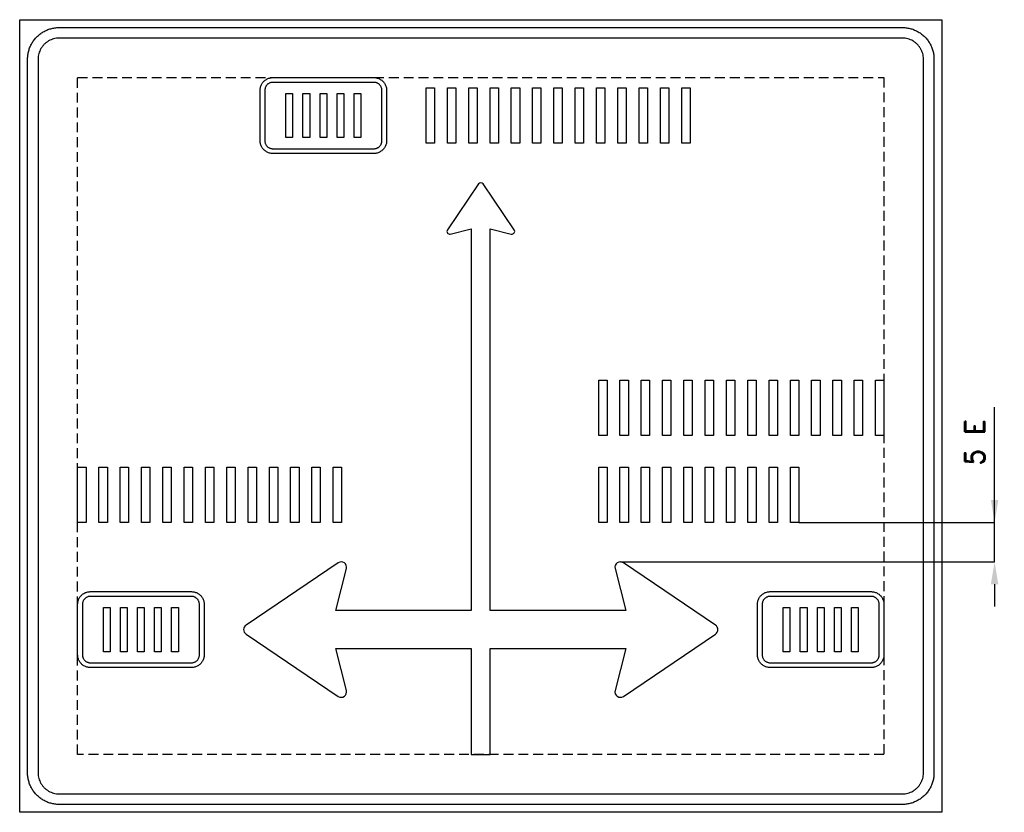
# Model space of a CAD drawing. Header units: millimetres. Extents: x 826 to 4563, y 469 to 3479.
import ezdxf

# ---------------------------------------------------------------- set-up
doc = ezdxf.new("R2010")
doc.units = ezdxf.units.MM
doc.header["$LTSCALE"] = 5
doc.linetypes.add('ČÁRKOVANÁX2', pattern=[1.5, 1, -0.5])
doc.layers.add('Kóty', color=2, linetype='Continuous')
doc.layers.add('Značka', color=7, linetype='Continuous')
doc.styles.get("Standard").update_dxf_attribs({"font": 'romand.shx', "height": 75})
doc.dimstyles.get("Standard").update_dxf_attribs({"dimtxt": 75, "dimasz": 85, "dimexe": 0.18, "dimexo": 0.0625, "dimgap": 37.5, "dimtad": 1, "dimdec": 0, "dimzin": 0, "dimdsep": 46, "dimtxsty": 'Standard', "dimcen": 0.09, "dimadec": 0, "dimazin": 0, "dimtfac": 1, "dimtdec": 0, "dimtofl": 0, "dimtmove": 0, "dimatfit": 3, "dimfxl": 1, "dimtolj": 1, "dimtzin": 0, "dimarcsym": 0})

# ---------------------------------------------------------------- blocks, each defined once
blk = doc.blocks.new('*D11')
at = {"layer": 'Defpoints', "color": 0, "transparency": 16777216}
for p in [(3782.7, 1569.7), (4526, 1569.7), (3105.7, 1419.9)]:
    blk.add_point(p, dxfattribs=at)
at = {"layer": 'Kóty', "color": 0, "lineweight": -2, "transparency": 16777216}
for p, q in [((4526, 1654.7), (4526, 2007.6)), ((3782.8, 1569.7), (4526.2, 1569.7)), ((3105.8, 1419.9), (4526.2, 1419.9)), ((4526, 1334.9), (4526, 1249.9))]:
    blk.add_line(p, q, dxfattribs=at)
at = {"layer": 'Kóty', "color": 0, "transparency": 16777216}
for points in [[(4511.9, 1654.7), (4540.2, 1654.7), (4526, 1569.7)], [(4511.9, 1334.9), (4540.2, 1334.9), (4526, 1419.9)]]:
    blk.add_solid(points, dxfattribs=at)
at = {"layer": 'Kóty', "color": 0, "transparency": 16777216, "insert": (4451, 1873.7), "char_height": 75, "attachment_point": 5, "rotation": 90}
blk.add_mtext('\\A1;5 E', dxfattribs=at)

msp = doc.modelspace()

# ---------------------------------------------------------------- linework, layer by layer
at = {"layer": 'Kóty'}
for p, q in [((4526, 1419.9), (4526, 1707.7)), ((3778.9, 1419.9), (4526.2, 1419.9))]:
    msp.add_line(p, q, dxfattribs=at)
at = {"layer": 'Značka', "color": 5}
for points in [[(826, 468.7), (826, 3478.7), (4326, 3478.7), (4326, 468.7), (826, 468.7)], [(2368.5, 3009.7), (2368.5, 3219.7), (2400.3, 3219.7), (2400.3, 3009.7), (2368.5, 3009.7)], [(2449.3, 3009.7), (2449.3, 3219.7), (2481.2, 3219.7), (2481.2, 3009.7), (2449.3, 3009.7)], [(2530.2, 3009.7), (2530.2, 3219.7), (2562, 3219.7), (2562, 3009.7), (2530.2, 3009.7)], [(2611, 3009.7), (2611, 3219.7), (2642.8, 3219.7), (2642.8, 3009.7), (2611, 3009.7)], [(2691.8, 3009.7), (2691.8, 3219.7), (2723.7, 3219.7), (2723.7, 3009.7), (2691.8, 3009.7)], [(2772.7, 3009.7), (2772.7, 3219.7), (2804.5, 3219.7), (2804.5, 3009.7), (2772.7, 3009.7)], [(2853.5, 3009.7), (2853.5, 3219.7), (2885.3, 3219.7), (2885.3, 3009.7), (2853.5, 3009.7)], [(2934.3, 3009.7), (2934.3, 3219.7), (2966.1, 3219.7), (2966.1, 3009.7), (2934.3, 3009.7)], [(3015.1, 3009.7), (3015.1, 3219.7), (3047, 3219.7), (3047, 3009.7), (3015.1, 3009.7)], [(3096, 3009.7), (3096, 3219.7), (3127.8, 3219.7), (3127.8, 3009.7), (3096, 3009.7)], [(3176.8, 3009.7), (3176.8, 3219.7), (3208.6, 3219.7), (3208.6, 3009.7), (3176.8, 3009.7)], [(3257.6, 3009.7), (3257.6, 3219.7), (3289.5, 3219.7), (3289.5, 3009.7), (3257.6, 3009.7)], [(3338.5, 3009.7), (3338.5, 3219.7), (3370.3, 3219.7), (3370.3, 3009.7), (3338.5, 3009.7)], [(1836.5, 3030.7), (1836.5, 3198.7), (1861.9, 3198.7), (1861.9, 3030.7), (1836.5, 3030.7)], [(1901.1, 3030.7), (1901.1, 3198.7), (1926.6, 3198.7), (1926.6, 3030.7), (1901.1, 3030.7)], [(1965.8, 3030.7), (1965.8, 3198.7), (1991.3, 3198.7), (1991.3, 3030.7), (1965.8, 3030.7)], [(2030.5, 3030.7), (2030.5, 3198.7), (2055.9, 3198.7), (2055.9, 3030.7), (2030.5, 3030.7)], [(2095.1, 3030.7), (2095.1, 3198.7), (2120.6, 3198.7), (2120.6, 3030.7), (2095.1, 3030.7)], [(3023.4, 1899.7), (3023.4, 2109.7), (3055.3, 2109.7), (3055.3, 1899.7), (3023.4, 1899.7)], [(3104.3, 1899.7), (3104.3, 2109.7), (3136.1, 2109.7), (3136.1, 1899.7), (3104.3, 1899.7)], [(3185.1, 1899.7), (3185.1, 2109.7), (3216.9, 2109.7), (3216.9, 1899.7), (3185.1, 1899.7)], [(3265.9, 1899.7), (3265.9, 2109.7), (3297.7, 2109.7), (3297.7, 1899.7), (3265.9, 1899.7)], [(3346.7, 1899.7), (3346.7, 2109.7), (3378.6, 2109.7), (3378.6, 1899.7), (3346.7, 1899.7)], [(3427.6, 1899.7), (3427.6, 2109.7), (3459.4, 2109.7), (3459.4, 1899.7), (3427.6, 1899.7)], [(3508.4, 1899.7), (3508.4, 2109.7), (3540.2, 2109.7), (3540.2, 1899.7), (3508.4, 1899.7)], [(3589.2, 1899.7), (3589.2, 2109.7), (3621.1, 2109.7), (3621.1, 1899.7), (3589.2, 1899.7)], [(3670.1, 1899.7), (3670.1, 2109.7), (3701.9, 2109.7), (3701.9, 1899.7), (3670.1, 1899.7)], [(3750.9, 1899.7), (3750.9, 2109.7), (3782.7, 2109.7), (3782.7, 1899.7), (3750.9, 1899.7)], [(3831.7, 1899.7), (3831.7, 2109.7), (3863.5, 2109.7), (3863.5, 1899.7), (3831.7, 1899.7)], [(3912.5, 1899.7), (3912.5, 2109.7), (3944.4, 2109.7), (3944.4, 1899.7), (3912.5, 1899.7)], [(3993.4, 1899.7), (3993.4, 2109.7), (4025.2, 2109.7), (4025.2, 1899.7), (3993.4, 1899.7)], [(4074.2, 1899.7), (4074.2, 2109.7), (4106, 2109.7), (4106, 1899.7), (4074.2, 1899.7)], [(1046, 1569.7), (1046, 1779.7), (1077.8, 1779.7), (1077.8, 1569.7), (1046, 1569.7)], [(1126.8, 1569.7), (1126.8, 1779.7), (1158.7, 1779.7), (1158.7, 1569.7), (1126.8, 1569.7)], [(1207.7, 1569.7), (1207.7, 1779.7), (1239.5, 1779.7), (1239.5, 1569.7), (1207.7, 1569.7)], [(1288.5, 1569.7), (1288.5, 1779.7), (1320.3, 1779.7), (1320.3, 1569.7), (1288.5, 1569.7)], [(1369.3, 1569.7), (1369.3, 1779.7), (1401.2, 1779.7), (1401.2, 1569.7), (1369.3, 1569.7)], [(1450.2, 1569.7), (1450.2, 1779.7), (1482, 1779.7), (1482, 1569.7), (1450.2, 1569.7)], [(1531, 1569.7), (1531, 1779.7), (1562.8, 1779.7), (1562.8, 1569.7), (1531, 1569.7)], [(1611.8, 1569.7), (1611.8, 1779.7), (1643.6, 1779.7), (1643.6, 1569.7), (1611.8, 1569.7)], [(1692.6, 1569.7), (1692.6, 1779.7), (1724.5, 1779.7), (1724.5, 1569.7), (1692.6, 1569.7)], [(1773.5, 1569.7), (1773.5, 1779.7), (1805.3, 1779.7), (1805.3, 1569.7), (1773.5, 1569.7)], [(1854.3, 1569.7), (1854.3, 1779.7), (1886.1, 1779.7), (1886.1, 1569.7), (1854.3, 1569.7)], [(1935.1, 1569.7), (1935.1, 1779.7), (1967, 1779.7), (1967, 1569.7), (1935.1, 1569.7)], [(2016, 1569.7), (2016, 1779.7), (2047.8, 1779.7), (2047.8, 1569.7), (2016, 1569.7)], [(3023.4, 1569.7), (3023.4, 1779.7), (3055.3, 1779.7), (3055.3, 1569.7), (3023.4, 1569.7)], [(3104.3, 1569.7), (3104.3, 1779.7), (3136.1, 1779.7), (3136.1, 1569.7), (3104.3, 1569.7)], [(3185.1, 1569.7), (3185.1, 1779.7), (3216.9, 1779.7), (3216.9, 1569.7), (3185.1, 1569.7)], [(3265.9, 1569.7), (3265.9, 1779.7), (3297.7, 1779.7), (3297.7, 1569.7), (3265.9, 1569.7)], [(3346.7, 1569.7), (3346.7, 1779.7), (3378.6, 1779.7), (3378.6, 1569.7), (3346.7, 1569.7)], [(3427.6, 1569.7), (3427.6, 1779.7), (3459.4, 1779.7), (3459.4, 1569.7), (3427.6, 1569.7)], [(3508.4, 1569.7), (3508.4, 1779.7), (3540.2, 1779.7), (3540.2, 1569.7), (3508.4, 1569.7)], [(3589.2, 1569.7), (3589.2, 1779.7), (3621.1, 1779.7), (3621.1, 1569.7), (3589.2, 1569.7)], [(3670.1, 1569.7), (3670.1, 1779.7), (3701.9, 1779.7), (3701.9, 1569.7), (3670.1, 1569.7)], [(3750.9, 1569.7), (3750.9, 1779.7), (3782.7, 1779.7), (3782.7, 1569.7), (3750.9, 1569.7)], [(1144, 1078.7), (1144, 1246.7), (1169.4, 1246.7), (1169.4, 1078.7), (1144, 1078.7)], [(1208.6, 1078.7), (1208.6, 1246.7), (1234.1, 1246.7), (1234.1, 1078.7), (1208.6, 1078.7)], [(1273.3, 1078.7), (1273.3, 1246.7), (1298.8, 1246.7), (1298.8, 1078.7), (1273.3, 1078.7)], [(1338, 1078.7), (1338, 1246.7), (1363.4, 1246.7), (1363.4, 1078.7), (1338, 1078.7)], [(1402.6, 1078.7), (1402.6, 1246.7), (1428.1, 1246.7), (1428.1, 1078.7), (1402.6, 1078.7)], [(3724, 1078.7), (3724, 1246.7), (3749.4, 1246.7), (3749.4, 1078.7), (3724, 1078.7)], [(3788.6, 1078.7), (3788.6, 1246.7), (3814.1, 1246.7), (3814.1, 1078.7), (3788.6, 1078.7)], [(3853.3, 1078.7), (3853.3, 1246.7), (3878.8, 1246.7), (3878.8, 1078.7), (3853.3, 1078.7)], [(3918, 1078.7), (3918, 1246.7), (3943.4, 1246.7), (3943.4, 1078.7), (3918, 1078.7)], [(3982.6, 1078.7), (3982.6, 1246.7), (4008.1, 1246.7), (4008.1, 1078.7), (3982.6, 1078.7)]]:
    msp.add_lwpolyline(points, dxfattribs=at)
for points in [[(976, 498.7), (975.5, 498.7), (975.1, 498.7, -0.03218), (959.6, 499.8, -0.035443), (944.4, 503, -0.036267), (929.6, 508, -0.034421), (915.7, 515, -0.033721), (902.8, 523.6, -0.034085), (891.2, 533.9, -0.034209), (880.9, 545.5, -0.034229), (872.3, 558.5, -0.034044), (865.3, 572.4, -0.033412), (860.3, 587.1, -0.034127), (857.1, 602.3, -0.036745), (856, 617.8), (856, 618.3), (856, 618.7), (856, 3328.7), (856, 3329.2), (856, 3329.7, -0.03218), (857.1, 3345.2, -0.035443), (860.3, 3360.4, -0.036267), (865.3, 3375.1, -0.034421), (872.3, 3389, -0.033721), (880.9, 3401.9, -0.034085), (891.2, 3413.6, -0.034209), (902.8, 3423.9, -0.034229), (915.7, 3432.5, -0.034044), (929.6, 3439.5, -0.033412), (944.4, 3444.5, -0.034127), (959.6, 3447.7, -0.036745), (975.1, 3448.7), (975.5, 3448.7), (976, 3448.7), (4176, 3448.7), (4176.5, 3448.7), (4177, 3448.7, -0.03218), (4192.5, 3447.7, -0.035443), (4207.7, 3444.5, -0.036267), (4222.4, 3439.5, -0.034421), (4236.3, 3432.5, -0.033721), (4249.2, 3423.9, -0.034085), (4260.9, 3413.6, -0.034209), (4271.2, 3401.9, -0.034229), (4279.8, 3389, -0.034044), (4286.7, 3375.1, -0.033412), (4291.8, 3360.4, -0.034127), (4295, 3345.2, -0.036745), (4296, 3329.7), (4296, 3329.2), (4296, 3328.7), (4296, 618.7), (4296, 618.3), (4296, 617.8, -0.03218), (4294.9, 602.3, -0.035443), (4291.8, 587.1, -0.036267), (4286.8, 572.4, -0.034421), (4279.8, 558.5, -0.033721), (4271.2, 545.5, -0.034085), (4260.9, 533.9, -0.034209), (4249.2, 523.6, -0.034229), (4236.3, 515, -0.034044), (4222.4, 508, -0.033412), (4207.7, 503, -0.034127), (4192.4, 499.8, -0.036745), (4177, 498.7), (4176.5, 498.7), (4176, 498.7), (976, 498.7)], [(976, 538.7), (4176, 538.7), (4176.3, 538.7), (4176.6, 538.7, 0.03218), (4187, 539.5, 0.035443), (4197.1, 541.6, 0.036267), (4206.9, 544.9, 0.034421), (4216.2, 549.6, 0.033721), (4224.8, 555.3, 0.034085), (4232.6, 562.2, 0.034209), (4239.5, 569.9, 0.034229), (4245.2, 578.6, 0.034044), (4249.8, 587.8, 0.033412), (4253.2, 597.6, 0.034127), (4255.3, 607.8, 0.036745), (4256, 618.1), (4256, 618.4), (4256, 618.7), (4256, 3328.7), (4256, 3329.1), (4256, 3329.4, 0.03218), (4255.3, 3339.7, 0.035443), (4253.2, 3349.9, 0.036267), (4249.9, 3359.7, 0.034421), (4245.2, 3368.9, 0.033721), (4239.4, 3377.5, 0.034085), (4232.6, 3385.3, 0.034209), (4224.8, 3392.2, 0.034229), (4216.2, 3397.9, 0.034044), (4206.9, 3402.6, 0.033412), (4197.1, 3405.9, 0.034127), (4187, 3408.1, 0.036745), (4176.6, 3408.7), (4176.3, 3408.7), (4176, 3408.7), (976, 3408.7), (975.7, 3408.7), (975.4, 3408.7, 0.03218), (965.1, 3408, 0.035443), (954.9, 3405.9, 0.036267), (945.1, 3402.6, 0.034421), (935.8, 3397.9, 0.033721), (927.2, 3392.2, 0.034085), (919.5, 3385.3, 0.034209), (912.6, 3377.5, 0.034229), (906.8, 3368.9, 0.034044), (902.2, 3359.7, 0.033412), (898.9, 3349.9, 0.034127), (896.7, 3339.7, 0.036745), (896, 3329.4), (896, 3329.1), (896, 3328.7), (896, 618.7), (896, 618.4), (896, 618.1, 0.03218), (896.7, 607.8, 0.035443), (898.9, 597.6, 0.036267), (902.2, 587.8, 0.034421), (906.8, 578.6, 0.033721), (912.6, 569.9, 0.034085), (919.5, 562.2, 0.034209), (927.2, 555.3, 0.034229), (935.8, 549.6, 0.034044), (945.1, 544.9, 0.033412), (954.9, 541.6, 0.034127), (965.1, 539.4, 0.036745), (975.4, 538.7), (975.7, 538.7), (976, 538.7)], [(1786.5, 2970.7), (1786.3, 2970.7), (1786.1, 2970.7, -0.03218), (1779.9, 2971.2, -0.035443), (1773.9, 2972.4, -0.036267), (1768, 2974.4, -0.034421), (1762.4, 2977.2, -0.033721), (1757.2, 2980.7, -0.034085), (1752.6, 2984.8, -0.034209), (1748.5, 2989.5, -0.034229), (1745, 2994.6, -0.034044), (1742.2, 3000.2, -0.033412), (1740.2, 3006.1, -0.034127), (1738.9, 3012.2, -0.036745), (1738.5, 3018.4), (1738.5, 3018.6), (1738.5, 3018.7), (1738.5, 3210.7), (1738.5, 3210.9), (1738.5, 3211.1, -0.03218), (1739, 3217.3, -0.035443), (1740.2, 3223.4, -0.036267), (1742.2, 3229.3, -0.034421), (1745, 3234.9, -0.033721), (1748.5, 3240, -0.034085), (1752.6, 3244.7, -0.034209), (1757.2, 3248.8, -0.034229), (1762.4, 3252.2, -0.034044), (1768, 3255, -0.033412), (1773.9, 3257, -0.034127), (1779.9, 3258.3, -0.036745), (1786.1, 3258.7), (1786.3, 3258.7), (1786.5, 3258.7), (2170.5, 3258.7), (2170.7, 3258.7), (2170.9, 3258.7, -0.03218), (2177.1, 3258.3, -0.035443), (2183.2, 3257, -0.036267), (2189.1, 3255, -0.034421), (2194.6, 3252.2, -0.033721), (2199.8, 3248.8, -0.034085), (2204.5, 3244.7, -0.034209), (2208.6, 3240, -0.034229), (2212, 3234.9, -0.034044), (2214.8, 3229.3, -0.033412), (2216.8, 3223.4, -0.034127), (2218.1, 3217.3, -0.036745), (2218.5, 3211.1), (2218.5, 3210.9), (2218.5, 3210.7), (2218.5, 3018.7), (2218.5, 3018.6), (2218.5, 3018.4, -0.03218), (2218.1, 3012.2, -0.035443), (2216.8, 3006.1, -0.036267), (2214.8, 3000.2, -0.034421), (2212, 2994.6, -0.033721), (2208.6, 2989.5, -0.034085), (2204.5, 2984.8, -0.034209), (2199.8, 2980.7, -0.034229), (2194.6, 2977.2, -0.034044), (2189.1, 2974.5, -0.033412), (2183.2, 2972.4, -0.034127), (2177.1, 2971.2, -0.036745), (2170.9, 2970.7), (2170.7, 2970.7), (2170.5, 2970.7), (1786.5, 2970.7)], [(1786.5, 2970.7), (1786.3, 2970.7), (1786.1, 2970.7, -0.03218), (1779.9, 2971.2, -0.035443), (1773.9, 2972.4, -0.036267), (1768, 2974.4, -0.034421), (1762.4, 2977.2, -0.033721), (1757.2, 2980.7, -0.034085), (1752.6, 2984.8, -0.034209), (1748.5, 2989.5, -0.034229), (1745, 2994.6, -0.034044), (1742.2, 3000.2, -0.033412), (1740.2, 3006.1, -0.034127), (1738.9, 3012.2, -0.036745), (1738.5, 3018.4), (1738.5, 3018.6), (1738.5, 3018.7), (1738.5, 3210.7), (1738.5, 3210.9), (1738.5, 3211.1, -0.03218), (1739, 3217.3, -0.035443), (1740.2, 3223.4, -0.036267), (1742.2, 3229.3, -0.034421), (1745, 3234.9, -0.033721), (1748.5, 3240, -0.034085), (1752.6, 3244.7, -0.034209), (1757.2, 3248.8, -0.034229), (1762.4, 3252.2, -0.034044), (1768, 3255, -0.033412), (1773.9, 3257, -0.034127), (1779.9, 3258.3, -0.036745), (1786.1, 3258.7), (1786.3, 3258.7), (1786.5, 3258.7), (2170.5, 3258.7), (2170.7, 3258.7), (2170.9, 3258.7, -0.03218), (2177.1, 3258.3, -0.035443), (2183.2, 3257, -0.036267), (2189.1, 3255, -0.034421), (2194.6, 3252.2, -0.033721), (2199.8, 3248.8, -0.034085), (2204.5, 3244.7, -0.034209), (2208.6, 3240, -0.034229), (2212, 3234.9, -0.034044), (2214.8, 3229.3, -0.033412), (2216.8, 3223.4, -0.034127), (2218.1, 3217.3, -0.036745), (2218.5, 3211.1), (2218.5, 3210.9), (2218.5, 3210.7), (2218.5, 3018.7), (2218.5, 3018.6), (2218.5, 3018.4, -0.03218), (2218.1, 3012.2, -0.035443), (2216.8, 3006.1, -0.036267), (2214.8, 3000.2, -0.034421), (2212, 2994.6, -0.033721), (2208.6, 2989.5, -0.034085), (2204.5, 2984.8, -0.034209), (2199.8, 2980.7, -0.034229), (2194.6, 2977.2, -0.034044), (2189.1, 2974.5, -0.033412), (2183.2, 2972.4, -0.034127), (2177.1, 2971.2, -0.036745), (2170.9, 2970.7), (2170.7, 2970.7), (2170.5, 2970.7), (1786.5, 2970.7)], [(1786.5, 2988.7), (2170.5, 2988.7), (2170.6, 2988.7), (2170.8, 2988.7, 0.03218), (2174.6, 2989, 0.035443), (2178.4, 2989.8, 0.036267), (2182.1, 2991.1, 0.034421), (2185.6, 2992.8, 0.033721), (2188.8, 2995, 0.034085), (2191.7, 2997.5, 0.034209), (2194.3, 3000.4, 0.034229), (2196.5, 3003.7, 0.034044), (2198.2, 3007.1, 0.033412), (2199.5, 3010.8, 0.034127), (2200.3, 3014.6, 0.036745), (2200.5, 3018.5), (2200.5, 3018.6), (2200.5, 3018.7), (2200.5, 3210.7), (2200.5, 3210.9), (2200.5, 3211, 0.03218), (2200.2, 3214.9, 0.035443), (2199.5, 3218.7, 0.036267), (2198.2, 3222.3, 0.034421), (2196.5, 3225.8, 0.033721), (2194.3, 3229, 0.034085), (2191.7, 3232, 0.034209), (2188.8, 3234.5, 0.034229), (2185.6, 3236.7, 0.034044), (2182.1, 3238.4, 0.033412), (2178.4, 3239.7, 0.034127), (2174.6, 3240.5, 0.036745), (2170.8, 3240.7), (2170.6, 3240.7), (2170.5, 3240.7), (1786.5, 3240.7), (1786.4, 3240.7), (1786.3, 3240.7, 0.03218), (1782.4, 3240.5, 0.035443), (1778.6, 3239.7, 0.036267), (1774.9, 3238.4, 0.034421), (1771.5, 3236.7, 0.033721), (1768.2, 3234.5, 0.034085), (1765.3, 3232, 0.034209), (1762.7, 3229, 0.034229), (1760.6, 3225.8, 0.034044), (1758.8, 3222.3, 0.033412), (1757.6, 3218.7, 0.034127), (1756.8, 3214.8, 0.036745), (1756.5, 3211), (1756.5, 3210.9), (1756.5, 3210.7), (1756.5, 3018.7), (1756.5, 3018.6), (1756.5, 3018.5, 0.03218), (1756.8, 3014.6, 0.035443), (1757.6, 3010.8, 0.036267), (1758.8, 3007.1, 0.034421), (1760.6, 3003.7, 0.033721), (1762.7, 3000.4, 0.034085), (1765.3, 2997.5, 0.034209), (1768.2, 2995, 0.034229), (1771.5, 2992.8, 0.034044), (1774.9, 2991.1, 0.033412), (1778.6, 2989.8, 0.034127), (1782.4, 2989, 0.036745), (1786.3, 2988.7), (1786.4, 2988.7), (1786.5, 2988.7)], [(1094, 1018.7), (1093.8, 1018.7), (1093.6, 1018.7, -0.03218), (1087.4, 1019.2, -0.035443), (1081.4, 1020.4, -0.036267), (1075.5, 1022.4, -0.034421), (1069.9, 1025.2, -0.033721), (1064.7, 1028.7, -0.034085), (1060.1, 1032.8, -0.034209), (1056, 1037.5, -0.034229), (1052.5, 1042.6, -0.034044), (1049.7, 1048.2, -0.033412), (1047.7, 1054.1, -0.034127), (1046.4, 1060.2, -0.036745), (1046, 1066.4), (1046, 1066.6), (1046, 1066.7), (1046, 1258.7), (1046, 1258.9), (1046, 1259.1, -0.03218), (1046.5, 1265.3, -0.035443), (1047.7, 1271.4, -0.036267), (1049.7, 1277.3, -0.034421), (1052.5, 1282.9, -0.033721), (1056, 1288, -0.034085), (1060.1, 1292.7, -0.034209), (1064.7, 1296.8, -0.034229), (1069.9, 1300.2, -0.034044), (1075.5, 1303, -0.033412), (1081.4, 1305, -0.034127), (1087.4, 1306.3, -0.036745), (1093.6, 1306.7), (1093.8, 1306.7), (1094, 1306.7), (1478, 1306.7), (1478.2, 1306.7), (1478.4, 1306.7, -0.03218), (1484.6, 1306.3, -0.035443), (1490.7, 1305, -0.036267), (1496.6, 1303, -0.034421), (1502.1, 1300.2, -0.033721), (1507.3, 1296.8, -0.034085), (1512, 1292.7, -0.034209), (1516.1, 1288, -0.034229), (1519.5, 1282.9, -0.034044), (1522.3, 1277.3, -0.033412), (1524.3, 1271.4, -0.034127), (1525.6, 1265.3, -0.036745), (1526, 1259.1), (1526, 1258.9), (1526, 1258.7), (1526, 1066.7), (1526, 1066.6), (1526, 1066.4, -0.03218), (1525.6, 1060.2, -0.035443), (1524.3, 1054.1, -0.036267), (1522.3, 1048.2, -0.034421), (1519.5, 1042.6, -0.033721), (1516.1, 1037.5, -0.034085), (1512, 1032.8, -0.034209), (1507.3, 1028.7, -0.034229), (1502.1, 1025.2, -0.034044), (1496.6, 1022.5, -0.033412), (1490.7, 1020.4, -0.034127), (1484.6, 1019.2, -0.036745), (1478.4, 1018.7), (1478.2, 1018.7), (1478, 1018.7), (1094, 1018.7)], [(1094, 1018.7), (1093.8, 1018.7), (1093.6, 1018.7, -0.03218), (1087.4, 1019.2, -0.035443), (1081.4, 1020.4, -0.036267), (1075.5, 1022.4, -0.034421), (1069.9, 1025.2, -0.033721), (1064.7, 1028.7, -0.034085), (1060.1, 1032.8, -0.034209), (1056, 1037.5, -0.034229), (1052.5, 1042.6, -0.034044), (1049.7, 1048.2, -0.033412), (1047.7, 1054.1, -0.034127), (1046.4, 1060.2, -0.036745), (1046, 1066.4), (1046, 1066.6), (1046, 1066.7), (1046, 1258.7), (1046, 1258.9), (1046, 1259.1, -0.03218), (1046.5, 1265.3, -0.035443), (1047.7, 1271.4, -0.036267), (1049.7, 1277.3, -0.034421), (1052.5, 1282.9, -0.033721), (1056, 1288, -0.034085), (1060.1, 1292.7, -0.034209), (1064.7, 1296.8, -0.034229), (1069.9, 1300.2, -0.034044), (1075.5, 1303, -0.033412), (1081.4, 1305, -0.034127), (1087.4, 1306.3, -0.036745), (1093.6, 1306.7), (1093.8, 1306.7), (1094, 1306.7), (1478, 1306.7), (1478.2, 1306.7), (1478.4, 1306.7, -0.03218), (1484.6, 1306.3, -0.035443), (1490.7, 1305, -0.036267), (1496.6, 1303, -0.034421), (1502.1, 1300.2, -0.033721), (1507.3, 1296.8, -0.034085), (1512, 1292.7, -0.034209), (1516.1, 1288, -0.034229), (1519.5, 1282.9, -0.034044), (1522.3, 1277.3, -0.033412), (1524.3, 1271.4, -0.034127), (1525.6, 1265.3, -0.036745), (1526, 1259.1), (1526, 1258.9), (1526, 1258.7), (1526, 1066.7), (1526, 1066.6), (1526, 1066.4, -0.03218), (1525.6, 1060.2, -0.035443), (1524.3, 1054.1, -0.036267), (1522.3, 1048.2, -0.034421), (1519.5, 1042.6, -0.033721), (1516.1, 1037.5, -0.034085), (1512, 1032.8, -0.034209), (1507.3, 1028.7, -0.034229), (1502.1, 1025.2, -0.034044), (1496.6, 1022.5, -0.033412), (1490.7, 1020.4, -0.034127), (1484.6, 1019.2, -0.036745), (1478.4, 1018.7), (1478.2, 1018.7), (1478, 1018.7), (1094, 1018.7)], [(1094, 1036.7), (1478, 1036.7), (1478.1, 1036.7), (1478.3, 1036.7, 0.03218), (1482.1, 1037, 0.035443), (1485.9, 1037.8, 0.036267), (1489.6, 1039.1, 0.034421), (1493.1, 1040.8, 0.033721), (1496.3, 1043, 0.034085), (1499.2, 1045.5, 0.034209), (1501.8, 1048.4, 0.034229), (1504, 1051.7, 0.034044), (1505.7, 1055.1, 0.033412), (1507, 1058.8, 0.034127), (1507.8, 1062.6, 0.036745), (1508, 1066.5), (1508, 1066.6), (1508, 1066.7), (1508, 1258.7), (1508, 1258.9), (1508, 1259, 0.03218), (1507.7, 1262.9, 0.035443), (1507, 1266.7, 0.036267), (1505.7, 1270.3, 0.034421), (1504, 1273.8, 0.033721), (1501.8, 1277, 0.034085), (1499.2, 1280, 0.034209), (1496.3, 1282.5, 0.034229), (1493.1, 1284.7, 0.034044), (1489.6, 1286.4, 0.033412), (1485.9, 1287.7, 0.034127), (1482.1, 1288.5, 0.036745), (1478.3, 1288.7), (1478.1, 1288.7), (1478, 1288.7), (1094, 1288.7), (1093.9, 1288.7), (1093.8, 1288.7, 0.03218), (1089.9, 1288.5, 0.035443), (1086.1, 1287.7, 0.036267), (1082.4, 1286.4, 0.034421), (1079, 1284.7, 0.033721), (1075.7, 1282.5, 0.034085), (1072.8, 1280, 0.034209), (1070.2, 1277, 0.034229), (1068.1, 1273.8, 0.034044), (1066.3, 1270.3, 0.033412), (1065.1, 1266.7, 0.034127), (1064.3, 1262.8, 0.036745), (1064, 1259), (1064, 1258.9), (1064, 1258.7), (1064, 1066.7), (1064, 1066.6), (1064, 1066.5, 0.03218), (1064.3, 1062.6, 0.035443), (1065.1, 1058.8, 0.036267), (1066.3, 1055.1, 0.034421), (1068.1, 1051.7, 0.033721), (1070.2, 1048.4, 0.034085), (1072.8, 1045.5, 0.034209), (1075.7, 1043, 0.034229), (1079, 1040.8, 0.034044), (1082.4, 1039.1, 0.033412), (1086.1, 1037.8, 0.034127), (1089.9, 1037, 0.036745), (1093.8, 1036.7), (1093.9, 1036.7), (1094, 1036.7)], [(3674, 1018.7), (3673.8, 1018.7), (3673.6, 1018.7, -0.03218), (3667.4, 1019.2, -0.035443), (3661.4, 1020.4, -0.036267), (3655.5, 1022.4, -0.034421), (3649.9, 1025.2, -0.033721), (3644.7, 1028.7, -0.034085), (3640.1, 1032.8, -0.034209), (3636, 1037.5, -0.034229), (3632.5, 1042.6, -0.034044), (3629.7, 1048.2, -0.033412), (3627.7, 1054.1, -0.034127), (3626.4, 1060.2, -0.036745), (3626, 1066.4), (3626, 1066.6), (3626, 1066.7), (3626, 1258.7), (3626, 1258.9), (3626, 1259.1, -0.03218), (3626.5, 1265.3, -0.035443), (3627.7, 1271.4, -0.036267), (3629.7, 1277.3, -0.034421), (3632.5, 1282.9, -0.033721), (3636, 1288, -0.034085), (3640.1, 1292.7, -0.034209), (3644.7, 1296.8, -0.034229), (3649.9, 1300.2, -0.034044), (3655.5, 1303, -0.033412), (3661.4, 1305, -0.034127), (3667.4, 1306.3, -0.036745), (3673.6, 1306.7), (3673.8, 1306.7), (3674, 1306.7), (4058, 1306.7), (4058.2, 1306.7), (4058.4, 1306.7, -0.03218), (4064.6, 1306.3, -0.035443), (4070.7, 1305, -0.036267), (4076.6, 1303, -0.034421), (4082.1, 1300.2, -0.033721), (4087.3, 1296.8, -0.034085), (4092, 1292.7, -0.034209), (4096.1, 1288, -0.034229), (4099.5, 1282.9, -0.034044), (4102.3, 1277.3, -0.033412), (4104.3, 1271.4, -0.034127), (4105.6, 1265.3, -0.036745), (4106, 1259.1), (4106, 1258.9), (4106, 1258.7), (4106, 1066.7), (4106, 1066.6), (4106, 1066.4, -0.03218), (4105.6, 1060.2, -0.035443), (4104.3, 1054.1, -0.036267), (4102.3, 1048.2, -0.034421), (4099.5, 1042.6, -0.033721), (4096.1, 1037.5, -0.034085), (4092, 1032.8, -0.034209), (4087.3, 1028.7, -0.034229), (4082.1, 1025.2, -0.034044), (4076.6, 1022.5, -0.033412), (4070.7, 1020.4, -0.034127), (4064.6, 1019.2, -0.036745), (4058.4, 1018.7), (4058.2, 1018.7), (4058, 1018.7), (3674, 1018.7)], [(3674, 1018.7), (3673.8, 1018.7), (3673.6, 1018.7, -0.03218), (3667.4, 1019.2, -0.035443), (3661.4, 1020.4, -0.036267), (3655.5, 1022.4, -0.034421), (3649.9, 1025.2, -0.033721), (3644.7, 1028.7, -0.034085), (3640.1, 1032.8, -0.034209), (3636, 1037.5, -0.034229), (3632.5, 1042.6, -0.034044), (3629.7, 1048.2, -0.033412), (3627.7, 1054.1, -0.034127), (3626.4, 1060.2, -0.036745), (3626, 1066.4), (3626, 1066.6), (3626, 1066.7), (3626, 1258.7), (3626, 1258.9), (3626, 1259.1, -0.03218), (3626.5, 1265.3, -0.035443), (3627.7, 1271.4, -0.036267), (3629.7, 1277.3, -0.034421), (3632.5, 1282.9, -0.033721), (3636, 1288, -0.034085), (3640.1, 1292.7, -0.034209), (3644.7, 1296.8, -0.034229), (3649.9, 1300.2, -0.034044), (3655.5, 1303, -0.033412), (3661.4, 1305, -0.034127), (3667.4, 1306.3, -0.036745), (3673.6, 1306.7), (3673.8, 1306.7), (3674, 1306.7), (4058, 1306.7), (4058.2, 1306.7), (4058.4, 1306.7, -0.03218), (4064.6, 1306.3, -0.035443), (4070.7, 1305, -0.036267), (4076.6, 1303, -0.034421), (4082.1, 1300.2, -0.033721), (4087.3, 1296.8, -0.034085), (4092, 1292.7, -0.034209), (4096.1, 1288, -0.034229), (4099.5, 1282.9, -0.034044), (4102.3, 1277.3, -0.033412), (4104.3, 1271.4, -0.034127), (4105.6, 1265.3, -0.036745), (4106, 1259.1), (4106, 1258.9), (4106, 1258.7), (4106, 1066.7), (4106, 1066.6), (4106, 1066.4, -0.03218), (4105.6, 1060.2, -0.035443), (4104.3, 1054.1, -0.036267), (4102.3, 1048.2, -0.034421), (4099.5, 1042.6, -0.033721), (4096.1, 1037.5, -0.034085), (4092, 1032.8, -0.034209), (4087.3, 1028.7, -0.034229), (4082.1, 1025.2, -0.034044), (4076.6, 1022.5, -0.033412), (4070.7, 1020.4, -0.034127), (4064.6, 1019.2, -0.036745), (4058.4, 1018.7), (4058.2, 1018.7), (4058, 1018.7), (3674, 1018.7)], [(3674, 1036.7), (4058, 1036.7), (4058.1, 1036.7), (4058.3, 1036.7, 0.03218), (4062.1, 1037, 0.035443), (4065.9, 1037.8, 0.036267), (4069.6, 1039.1, 0.034421), (4073.1, 1040.8, 0.033721), (4076.3, 1043, 0.034085), (4079.2, 1045.5, 0.034209), (4081.8, 1048.4, 0.034229), (4084, 1051.7, 0.034044), (4085.7, 1055.1, 0.033412), (4087, 1058.8, 0.034127), (4087.8, 1062.6, 0.036745), (4088, 1066.5), (4088, 1066.6), (4088, 1066.7), (4088, 1258.7), (4088, 1258.9), (4088, 1259, 0.03218), (4087.7, 1262.9, 0.035443), (4087, 1266.7, 0.036267), (4085.7, 1270.3, 0.034421), (4084, 1273.8, 0.033721), (4081.8, 1277, 0.034085), (4079.2, 1280, 0.034209), (4076.3, 1282.5, 0.034229), (4073.1, 1284.7, 0.034044), (4069.6, 1286.4, 0.033412), (4065.9, 1287.7, 0.034127), (4062.1, 1288.5, 0.036745), (4058.3, 1288.7), (4058.1, 1288.7), (4058, 1288.7), (3674, 1288.7), (3673.9, 1288.7), (3673.8, 1288.7, 0.03218), (3669.9, 1288.5, 0.035443), (3666.1, 1287.7, 0.036267), (3662.4, 1286.4, 0.034421), (3659, 1284.7, 0.033721), (3655.7, 1282.5, 0.034085), (3652.8, 1280, 0.034209), (3650.2, 1277, 0.034229), (3648.1, 1273.8, 0.034044), (3646.3, 1270.3, 0.033412), (3645.1, 1266.7, 0.034127), (3644.3, 1262.8, 0.036745), (3644, 1259), (3644, 1258.9), (3644, 1258.7), (3644, 1066.7), (3644, 1066.6), (3644, 1066.5, 0.03218), (3644.3, 1062.6, 0.035443), (3645.1, 1058.8, 0.036267), (3646.3, 1055.1, 0.034421), (3648.1, 1051.7, 0.033721), (3650.2, 1048.4, 0.034085), (3652.8, 1045.5, 0.034209), (3655.7, 1043, 0.034229), (3659, 1040.8, 0.034044), (3662.4, 1039.1, 0.033412), (3666.1, 1037.8, 0.034127), (3669.9, 1037, 0.036745), (3673.8, 1036.7), (3673.9, 1036.7), (3674, 1036.7)]]:
    msp.add_lwpolyline(points, format="xyb", dxfattribs=at)
at = {"layer": 'Značka', "color": 6, "linetype": 'ČÁRKOVANÁX2', "ltscale": 7.5}
msp.add_lwpolyline([(1046, 688.7), (1046, 3258.7), (4106, 3258.7), (4106, 688.7), (1046, 688.7)], dxfattribs=at)
at = {"layer": 'Značka', "color": 5}
msp.add_lwpolyline([(1685.1, 1179.8, 0.530846), (1685.1, 1145.7), (2034.8, 909.1, 0.689385), (2066.2, 931.2), (2025.7, 1090.7), (2540, 1090.7), (2540, 688.7), (2612, 688.7), (2612, 1090.7), (3126.3, 1090.7), (3085.8, 931.2, 0.689385), (3117.3, 909.1), (3467, 1145.7, 0.530846), (3467, 1179.8), (3117.3, 1416.4, 0.689385), (3085.8, 1394.2), (3126.3, 1234.7), (2612, 1234.7), (2612, 2684.9), (2691.8, 2664.6, 0.689385), (2702.8, 2680.4), (2584.5, 2855.2, 0.530846), (2567.5, 2855.2), (2449.2, 2680.4, 0.689385), (2460.3, 2664.6), (2540, 2684.9), (2540, 1234.7), (2025.7, 1234.7), (2066.2, 1394.2, 0.689385), (2034.8, 1416.4)], format="xyb", close=True, dxfattribs=at)

# ---------------------------------------------------------------- dimensions: what is measured, and where the dimension line sits
at = {"layer": 'Kóty'}
dim = msp.add_linear_dim(base=(4526, 1569.7), p1=(3105.7, 1419.9), p2=(3782.7, 1569.7), angle=90, text='5 E', dimstyle='Standard', dxfattribs=at)
dim.commit()
dim.dimension.update_dxf_attribs({"geometry": '*D11', "text_midpoint": (4451, 1873.7)})

doc.saveas('drawing.dxf')
